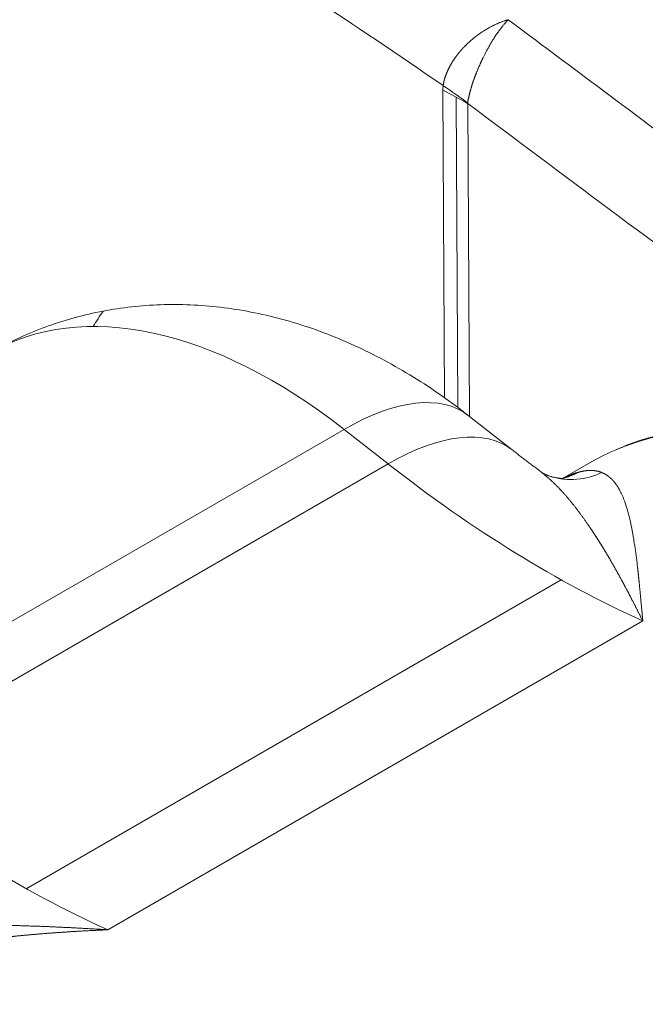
# Model space of a CAD drawing. Header units: millimetres. Extents: x -170 to 6906, y -2212 to 4257.
# Tile 73 of 256: x 2415.6 to 2422.58, y 1636.57 to 1647.55. Entities that reach past the tile are written whole.
import ezdxf

# ---------------------------------------------------------------- set-up
doc = ezdxf.new("R2010")
doc.units = ezdxf.units.MM
doc.layers.add('1轮廓实线层', color=7, linetype='Continuous', lineweight=18)

msp = doc.modelspace()

# ---------------------------------------------------------------- linework, layer by layer
at = {"layer": '1轮廓实线层', "color": 0}
for p, q in [((2420.34, 1643.329), (2420.321, 1646.762)), ((2420.467, 1646.685), (2420.486, 1643.225)), ((2420.599, 1646.612), (2420.619, 1643.124)), ((2421.093, 1642.752), (2420.604, 1643.136)), ((2419.219, 1642.98), (2413.253, 1639.536)), ((2419.709, 1642.596), (2419.219, 1642.98)), ((2413.742, 1639.152), (2419.709, 1642.596)), ((2421.944, 1642.6), (2421.654, 1642.433)), ((2415.674, 1637.858), (2421.641, 1641.303)), ((2422.55, 1640.845), (2416.584, 1637.4))]:
    msp.add_line(p, q, dxfattribs=at)
for centre, major_axis, ratio, start_param, end_param in [((2415.631, 1643.792), (6.957, -1.022), 0.651341, 0.875878, 0.929665), ((2415.627, 1643.741), (7.031, 0.039), 0.573587, 0.782171, 0.836654), ((2418.43, 1638.35), (3.164, -5.48), 0.57735, 2.178908, 3.141585), ((2420.419, 1639.498), (-3.164, 5.48), 0.57735, 0.268292, 0.319692), ((2418.868, 1640.922), (-1.736, -2.213), 0.46648, 3.141607, 4.001222), ((2426.093, 1635.415), (4.148, -7.185), 0.57735, 1.197062, 3.076814), ((2419.358, 1640.538), (-1.736, -2.213), 0.46648, 3.141885, 4.001222), ((2426.093, 1635.415), (4.148, -7.185), 0.57735, 3.076814, 3.141512), ((2421.462, 1652.886), (-7.031, 12.178), 0.57735, 2.178908, 2.46583), ((2426.175, 1635.463), (-4.148, 7.185), 0.57735, 0.010103, 0.012416), ((2421.763, 1643.263), (0.233, 0.811), 0.96868, 3.140113, 3.84526), ((2421.451, 1643.252), (-0.234, 0.811), 0.940636, 3.092753, 3.347387), ((2415.496, 1649.441), (7.031, -12.178), 0.57735, 5.320501, 5.607423)]:
    msp.add_ellipse(centre, major_axis=major_axis, ratio=ratio, start_param=start_param, end_param=end_param, dxfattribs=at)
for points, knots in [([(2407.19, 1660.617), (2409.059, 1659.095), (2411.856, 1656.864), (2415.599, 1653.953), (2418.416, 1651.795), (2420.773, 1650.012), (2422.666, 1648.592), (2424.091, 1647.528), (2425.52, 1646.466), (2426.715, 1645.58), (2427.674, 1644.871), (2428.275, 1644.427), (2428.757, 1644.072), (2429.119, 1643.805), (2429.421, 1643.583), (2429.633, 1643.427), (2429.753, 1643.339), (2429.816, 1643.292), (2429.844, 1643.272)], [0, 0, 0, 0, 0.25, 0.375, 0.5, 0.625, 0.6875, 0.75, 0.8125, 0.875, 0.90625, 0.9375, 0.953125, 0.96875, 0.984375, 0.992187, 0.996094, 1, 1, 1, 1]), ([(2429.446, 1643.042), (2428.972, 1643.391), (2428.499, 1643.74), (2427.788, 1644.264), (2427.551, 1644.439), (2427.077, 1644.789), (2426.841, 1644.964), (2426.13, 1645.489), (2425.657, 1645.84), (2424.71, 1646.543), (2424.236, 1646.895), (2422.816, 1647.953), (2421.87, 1648.66), (2420.451, 1649.727), (2419.978, 1650.084), (2419.033, 1650.799), (2418.56, 1651.157), (2417.616, 1651.876), (2417.144, 1652.237), (2416.2, 1652.96), (2415.728, 1653.323), (2414.785, 1654.051), (2414.313, 1654.416), (2413.37, 1655.149), (2412.899, 1655.517), (2411.957, 1656.254), (2411.486, 1656.625), (2410.545, 1657.368), (2410.074, 1657.742), (2409.135, 1658.492), (2408.666, 1658.868), (2407.963, 1659.436), (2407.729, 1659.626), (2407.377, 1659.911), (2407.26, 1660.006), (2407.026, 1660.196), (2406.909, 1660.292), (2406.791, 1660.387)], [0, 0, 0, 0, 0.0625, 0.0625, 0.09375, 0.09375, 0.125, 0.125, 0.1875, 0.1875, 0.25, 0.25, 0.375, 0.375, 0.4375, 0.4375, 0.5, 0.5, 0.5625, 0.5625, 0.625, 0.625, 0.6875, 0.6875, 0.75, 0.75, 0.8125, 0.8125, 0.875, 0.875, 0.9375, 0.9375, 0.96875, 0.96875, 0.984375, 0.984375, 1, 1, 1, 1]), ([(2420.325, 1646.813), (2419.819, 1647.159), (2418.833, 1647.823), (2417.428, 1648.738), (2416.094, 1649.574), (2414.828, 1650.337), (2413.628, 1651.028), (2412.492, 1651.651), (2411.417, 1652.21), (2410.401, 1652.707), (2409.761, 1653), (2409.411, 1653.154), (2409.368, 1653.173), (2409.324, 1653.192), (2409.318, 1653.195), (2409.318, 1653.195), (2409.318, 1653.195), (2409.318, 1653.195), (2409.317, 1653.195), (2409.317, 1653.195), (2409.317, 1653.195), (2409.316, 1653.196), (2409.313, 1653.197), (2409.306, 1653.2), (2409.281, 1653.211), (2409.223, 1653.236), (2409.029, 1653.32), (2408.575, 1653.511), (2408.173, 1653.67), (2407.388, 1653.968), (2406.396, 1654.307), (2405.507, 1654.543), (2404.875, 1654.684), (2404.671, 1654.725), (2404.373, 1654.779), (2404.263, 1654.797), (2404.149, 1654.815), (2404.13, 1654.818), (2404.123, 1654.819), (2404.122, 1654.819), (2404.122, 1654.819), (2404.121, 1654.819), (2404.121, 1654.819), (2404.121, 1654.819), (2404.121, 1654.819), (2404.121, 1654.819), (2404.118, 1654.819), (2404.111, 1654.821), (2404.067, 1654.827), (2403.953, 1654.844), (2403.845, 1654.858), (2403.488, 1654.901), (2403.214, 1654.923), (2402.688, 1654.944), (2402.435, 1654.943), (2401.952, 1654.919), (2401.721, 1654.896), (2401.281, 1654.831), (2401.071, 1654.788), (2400.771, 1654.71), (2400.674, 1654.682), (2400.485, 1654.622), (2400.392, 1654.59), (2400.291, 1654.551), (2400.277, 1654.545), (2400.263, 1654.54), (2400.259, 1654.538), (2400.258, 1654.538), (2400.257, 1654.537), (2400.257, 1654.537), (2400.257, 1654.537), (2400.255, 1654.536), (2400.247, 1654.533), (2400.215, 1654.521), (2400.137, 1654.488), (2400.066, 1654.457), (2399.928, 1654.392), (2399.839, 1654.347), (2399.582, 1654.203), (2399.424, 1654.096), (2399.204, 1653.921), (2399.134, 1653.86), (2399.032, 1653.765), (2398.999, 1653.732), (2398.934, 1653.666), (2398.902, 1653.632), (2398.808, 1653.529), (2398.689, 1653.385), (2398.583, 1653.231), (2398.433, 1652.991), (2398.347, 1652.82), (2398.241, 1652.546), (2398.21, 1652.452), (2398.179, 1652.343), (2398.176, 1652.33), (2398.172, 1652.316), (2398.171, 1652.314), (2398.171, 1652.314), (2398.171, 1652.314), (2398.171, 1652.314), (2398.171, 1652.314), (2398.171, 1652.314), (2398.171, 1652.313), (2398.171, 1652.313), (2398.17, 1652.31), (2398.169, 1652.305), (2398.164, 1652.286), (2398.153, 1652.241), (2398.117, 1652.088), (2398.092, 1651.942), (2398.061, 1651.673), (2398.053, 1651.52), (2398.054, 1651.36)], [0, 0, 0, 0, 0.050996, 0.101991, 0.152987, 0.203983, 0.254978, 0.305974, 0.35697, 0.407966, 0.458961, 0.458961, 0.465336, 0.466132, 0.466232, 0.466245, 0.466245, 0.466248, 0.466248, 0.466251, 0.466257, 0.466282, 0.466332, 0.466531, 0.466929, 0.468523, 0.47171, 0.484459, 0.509957, 0.509957, 0.560953, 0.611948, 0.611948, 0.637446, 0.637446, 0.650195, 0.651789, 0.652585, 0.652685, 0.652735, 0.652741, 0.652744, 0.652744, 0.652747, 0.652747, 0.65276, 0.652785, 0.652984, 0.653382, 0.65657, 0.662944, 0.662944, 0.688442, 0.688442, 0.71394, 0.71394, 0.739438, 0.739438, 0.764935, 0.764935, 0.777684, 0.777684, 0.790433, 0.790433, 0.792027, 0.792425, 0.792525, 0.792575, 0.7926, 0.7926, 0.792624, 0.792624, 0.792824, 0.79362, 0.796808, 0.803182, 0.803182, 0.815931, 0.815931, 0.841429, 0.841429, 0.854178, 0.854178, 0.860552, 0.860552, 0.866927, 0.866927, 0.879676, 0.892425, 0.892425, 0.917922, 0.917922, 0.930671, 0.930671, 0.932265, 0.932464, 0.932489, 0.932492, 0.932492, 0.932495, 0.932495, 0.932502, 0.932514, 0.932564, 0.932663, 0.933062, 0.933859, 0.937046, 0.94342, 0.968918, 0.968918, 1, 1, 1, 1]), ([(2426.513, 1646.632), (2426.352, 1646.752), (2426.051, 1646.975), (2425.635, 1647.285), (2425.288, 1647.543), (2425.005, 1647.754), (2424.762, 1647.934), (2424.536, 1648.103), (2424.172, 1648.375), (2423.668, 1648.752), (2423.058, 1649.209), (2422.482, 1649.641), (2421.958, 1650.035), (2421.549, 1650.343), (2421.232, 1650.582), (2420.971, 1650.78), (2420.647, 1651.025), (2420.26, 1651.318), (2419.809, 1651.659), (2419.488, 1651.904), (2419.317, 1652.034)], [0, 0, 0, 0, 0.067409, 0.125199, 0.17337, 0.21192, 0.243138, 0.274309, 0.305978, 0.395012, 0.484387, 0.560221, 0.634926, 0.703078, 0.730793, 0.767039, 0.812082, 0.865922, 0.92856, 1, 1, 1, 1]), ([(2420.324, 1646.813), (2420.325, 1646.814), (2420.325, 1646.816), (2420.325, 1646.82), (2420.326, 1646.824), (2420.327, 1646.827), (2420.327, 1646.831), (2420.328, 1646.835), (2420.329, 1646.838), (2420.329, 1646.842), (2420.33, 1646.846), (2420.331, 1646.85), (2420.332, 1646.854), (2420.332, 1646.857), (2420.333, 1646.861), (2420.334, 1646.865), (2420.335, 1646.869), (2420.336, 1646.873), (2420.337, 1646.877), (2420.338, 1646.881), (2420.339, 1646.885), (2420.341, 1646.889), (2420.342, 1646.893), (2420.343, 1646.897), (2420.344, 1646.901), (2420.345, 1646.905), (2420.347, 1646.909), (2420.348, 1646.913), (2420.349, 1646.917), (2420.351, 1646.921), (2420.352, 1646.925), (2420.354, 1646.929), (2420.355, 1646.933), (2420.357, 1646.938), (2420.358, 1646.942), (2420.36, 1646.946), (2420.362, 1646.95), (2420.363, 1646.954), (2420.365, 1646.958), (2420.367, 1646.963), (2420.369, 1646.967), (2420.371, 1646.971), (2420.373, 1646.975), (2420.374, 1646.98), (2420.376, 1646.984), (2420.378, 1646.988), (2420.38, 1646.993), (2420.383, 1646.997), (2420.385, 1647.001), (2420.387, 1647.005), (2420.389, 1647.01), (2420.391, 1647.014), (2420.393, 1647.019), (2420.396, 1647.023), (2420.398, 1647.027), (2420.4, 1647.032), (2420.403, 1647.036), (2420.405, 1647.04), (2420.408, 1647.045), (2420.41, 1647.049), (2420.413, 1647.054), (2420.415, 1647.058), (2420.418, 1647.062), (2420.421, 1647.067), (2420.423, 1647.071), (2420.426, 1647.076), (2420.429, 1647.08), (2420.432, 1647.084), (2420.434, 1647.089), (2420.437, 1647.093), (2420.44, 1647.098), (2420.443, 1647.102), (2420.446, 1647.107), (2420.449, 1647.111), (2420.452, 1647.115), (2420.455, 1647.12), (2420.458, 1647.124), (2420.462, 1647.129), (2420.465, 1647.133), (2420.468, 1647.137), (2420.471, 1647.142), (2420.474, 1647.146), (2420.478, 1647.151), (2420.481, 1647.155), (2420.485, 1647.159), (2420.488, 1647.164), (2420.491, 1647.168), (2420.495, 1647.173), (2420.498, 1647.177), (2420.502, 1647.181), (2420.506, 1647.186), (2420.509, 1647.19), (2420.513, 1647.194), (2420.516, 1647.199), (2420.52, 1647.203), (2420.524, 1647.207), (2420.528, 1647.211), (2420.531, 1647.216), (2420.535, 1647.22), (2420.539, 1647.224), (2420.543, 1647.228), (2420.547, 1647.233), (2420.551, 1647.237), (2420.555, 1647.241), (2420.559, 1647.245), (2420.563, 1647.249), (2420.567, 1647.254), (2420.571, 1647.258), (2420.585, 1647.271), (2420.61, 1647.295), (2420.649, 1647.33), (2420.695, 1647.366), (2420.746, 1647.403), (2420.79, 1647.431), (2420.823, 1647.451), (2420.844, 1647.463), (2420.864, 1647.474), (2420.885, 1647.484), (2420.905, 1647.494), (2420.923, 1647.502), (2420.937, 1647.508), (2420.948, 1647.513), (2420.96, 1647.518), (2420.974, 1647.523), (2420.988, 1647.528), (2421.003, 1647.534), (2421.016, 1647.538), (2421.026, 1647.541), (2421.032, 1647.543), (2421.036, 1647.544), (2421.038, 1647.545), (2421.04, 1647.545), (2421.042, 1647.546), (2421.043, 1647.546), (2421.045, 1647.547), (2421.046, 1647.547), (2421.047, 1647.547), (2421.048, 1647.548), (2421.048, 1647.548), (2421.048, 1647.548), (2421.049, 1647.548), (2421.049, 1647.548)], [0, 0, 0, 0, 0.004132, 0.008276, 0.012432, 0.0166, 0.02078, 0.024973, 0.029177, 0.033393, 0.037622, 0.041862, 0.046114, 0.050378, 0.054654, 0.058942, 0.063242, 0.067553, 0.071876, 0.076211, 0.080557, 0.084915, 0.089285, 0.093666, 0.098059, 0.102463, 0.106878, 0.111305, 0.115743, 0.120192, 0.124653, 0.129124, 0.133607, 0.1381, 0.142605, 0.14712, 0.151646, 0.156183, 0.16073, 0.165288, 0.169856, 0.174435, 0.179024, 0.183623, 0.188233, 0.192853, 0.197482, 0.202122, 0.206771, 0.21143, 0.216099, 0.220777, 0.225465, 0.230163, 0.234869, 0.239585, 0.244309, 0.249043, 0.253786, 0.258537, 0.263297, 0.268066, 0.272843, 0.277629, 0.282423, 0.287225, 0.292034, 0.296852, 0.301678, 0.306511, 0.311352, 0.316201, 0.321057, 0.32592, 0.33079, 0.335667, 0.340551, 0.345441, 0.350338, 0.355242, 0.360152, 0.365069, 0.369991, 0.374919, 0.379854, 0.384794, 0.389739, 0.39469, 0.399647, 0.404608, 0.409575, 0.414546, 0.419523, 0.424504, 0.429489, 0.434479, 0.439473, 0.444472, 0.449474, 0.45448, 0.45949, 0.464503, 0.46952, 0.47454, 0.479564, 0.48459, 0.489619, 0.494651, 0.499686, 0.539489, 0.584628, 0.634936, 0.690153, 0.74992, 0.771254, 0.792439, 0.813465, 0.834324, 0.855007, 0.875507, 0.886039, 0.897577, 0.910102, 0.923592, 0.938024, 0.953876, 0.969175, 0.976992, 0.984723, 0.98717, 0.989402, 0.991419, 0.993221, 0.99481, 0.996187, 0.997351, 0.998303, 0.999044, 0.999573, 0.999892, 1, 1, 1, 1]), ([(2421.049, 1647.548), (2421.048, 1647.547), (2421.047, 1647.546), (2421.044, 1647.543), (2421.041, 1647.539), (2421.037, 1647.535), (2421.032, 1647.53), (2421.027, 1647.524), (2421.021, 1647.517), (2421.014, 1647.51), (2421.007, 1647.501), (2420.999, 1647.491), (2420.99, 1647.48), (2420.98, 1647.468), (2420.97, 1647.455), (2420.959, 1647.44), (2420.946, 1647.423), (2420.934, 1647.405), (2420.92, 1647.386), (2420.906, 1647.366), (2420.894, 1647.346), (2420.882, 1647.327), (2420.87, 1647.309), (2420.859, 1647.29), (2420.848, 1647.272), (2420.838, 1647.254), (2420.828, 1647.236), (2420.818, 1647.219), (2420.809, 1647.202), (2420.8, 1647.185), (2420.792, 1647.169), (2420.784, 1647.153), (2420.776, 1647.138), (2420.77, 1647.125), (2420.764, 1647.114), (2420.76, 1647.104), (2420.755, 1647.094), (2420.751, 1647.085), (2420.746, 1647.075), (2420.742, 1647.066), (2420.737, 1647.056), (2420.733, 1647.046), (2420.729, 1647.037), (2420.724, 1647.027), (2420.72, 1647.018), (2420.716, 1647.008), (2420.712, 1646.998), (2420.708, 1646.989), (2420.704, 1646.979), (2420.7, 1646.97), (2420.696, 1646.96), (2420.692, 1646.951), (2420.689, 1646.941), (2420.685, 1646.932), (2420.681, 1646.922), (2420.678, 1646.913), (2420.674, 1646.904), (2420.671, 1646.895), (2420.668, 1646.885), (2420.664, 1646.876), (2420.661, 1646.867), (2420.658, 1646.858), (2420.655, 1646.849), (2420.652, 1646.84), (2420.649, 1646.831), (2420.646, 1646.822), (2420.643, 1646.813), (2420.641, 1646.804), (2420.638, 1646.796), (2420.636, 1646.787), (2420.633, 1646.779), (2420.631, 1646.77), (2420.628, 1646.762), (2420.626, 1646.753), (2420.624, 1646.745), (2420.622, 1646.737), (2420.62, 1646.729), (2420.618, 1646.721), (2420.616, 1646.713), (2420.614, 1646.705), (2420.612, 1646.698), (2420.61, 1646.69), (2420.609, 1646.682), (2420.607, 1646.675), (2420.605, 1646.668), (2420.604, 1646.66), (2420.603, 1646.653), (2420.601, 1646.646), (2420.6, 1646.639), (2420.599, 1646.632), (2420.598, 1646.625), (2420.597, 1646.621), (2420.596, 1646.619)], [0, 0, 0, 0, 0.003684, 0.008483, 0.014409, 0.021471, 0.029685, 0.039066, 0.049632, 0.061402, 0.074398, 0.088641, 0.104157, 0.120967, 0.139098, 0.158575, 0.17942, 0.201656, 0.225305, 0.250385, 0.271656, 0.292464, 0.312792, 0.33262, 0.351934, 0.370718, 0.388958, 0.406644, 0.423764, 0.44031, 0.456272, 0.471645, 0.486423, 0.500602, 0.509763, 0.51892, 0.528071, 0.537215, 0.546352, 0.555481, 0.564601, 0.573711, 0.58281, 0.591897, 0.600972, 0.610034, 0.619082, 0.628115, 0.637132, 0.646133, 0.655116, 0.664081, 0.673027, 0.681953, 0.690859, 0.699743, 0.708606, 0.717445, 0.726261, 0.735053, 0.74382, 0.752561, 0.761275, 0.769963, 0.778623, 0.787254, 0.795857, 0.80443, 0.812972, 0.821484, 0.829965, 0.838414, 0.84683, 0.855213, 0.863563, 0.871879, 0.880161, 0.888408, 0.896619, 0.904795, 0.912935, 0.921038, 0.929105, 0.937134, 0.945126, 0.95308, 0.960997, 0.968875, 0.976714, 0.984515, 0.992277, 1, 1, 1, 1]), ([(2421.049, 1647.548), (2421.377, 1647.303), (2421.705, 1647.058), (2423.345, 1645.835), (2424.657, 1644.861), (2426.676, 1643.37), (2427.383, 1642.85), (2428.089, 1642.33)], [0, 0, 0, 0, 0.139842, 0.139842, 0.699215, 0.699215, 1, 1, 1, 1]), ([(2420.596, 1646.619), (2420.596, 1646.618), (2420.596, 1646.618), (2420.597, 1646.617), (2420.597, 1646.617), (2420.597, 1646.615), (2420.598, 1646.614), (2420.599, 1646.613), (2420.599, 1646.612), (2420.599, 1646.612)], [0, 0, 0, 0, 0.164672, 0.164672, 0.374282, 0.374282, 0.762692, 0.762692, 1, 1, 1, 1]), ([(2420.604, 1643.136), (2420.545, 1643.181), (2420.385, 1643.303), (2420.115, 1643.49), (2419.792, 1643.686), (2419.46, 1643.86), (2419.123, 1644.01), (2418.782, 1644.136), (2418.439, 1644.235), (2418.097, 1644.308), (2417.757, 1644.354), (2417.421, 1644.375), (2417.091, 1644.37), (2416.768, 1644.341), (2416.452, 1644.287), (2416.145, 1644.21), (2415.849, 1644.111), (2415.564, 1643.989), (2415.37, 1643.894), (2415.274, 1643.834), (2415.265, 1643.829)], [0, 0, 0, 0, 0.03779, 0.102789, 0.168085, 0.233196, 0.297812, 0.361634, 0.424422, 0.48603, 0.546407, 0.605576, 0.663615, 0.72063, 0.776738, 0.832063, 0.886725, 0.94084, 0.994525, 1, 1, 1, 1]), ([(2425.28, 1642.663), (2425.257, 1642.672), (2425.13, 1642.724), (2424.899, 1642.8), (2424.588, 1642.887), (2424.282, 1642.952), (2423.98, 1642.994), (2423.685, 1643.015), (2423.396, 1643.014), (2423.115, 1642.99), (2422.843, 1642.945), (2422.581, 1642.878), (2422.38, 1642.811), (2422.271, 1642.761), (2422.241, 1642.747)], [0, 0, 0, 0, 0.020649, 0.116278, 0.211821, 0.307224, 0.402423, 0.497346, 0.591926, 0.686104, 0.779843, 0.873139, 0.966026, 1, 1, 1, 1]), ([(2421.835, 1642.503), (2421.837, 1642.503), (2421.839, 1642.504), (2421.843, 1642.505), (2421.847, 1642.506), (2421.851, 1642.507), (2421.855, 1642.508), (2421.859, 1642.509), (2421.863, 1642.51), (2421.867, 1642.51), (2421.871, 1642.511), (2421.875, 1642.512), (2421.879, 1642.513), (2421.882, 1642.514), (2421.886, 1642.514), (2421.89, 1642.515), (2421.894, 1642.516), (2421.898, 1642.516), (2421.901, 1642.517), (2421.905, 1642.517), (2421.909, 1642.518), (2421.913, 1642.518), (2421.916, 1642.519), (2421.92, 1642.519), (2421.924, 1642.52), (2421.927, 1642.52), (2421.931, 1642.52), (2421.934, 1642.521), (2421.938, 1642.521), (2421.942, 1642.521), (2421.945, 1642.521), (2421.949, 1642.522), (2421.952, 1642.522), (2421.956, 1642.522), (2421.959, 1642.522), (2421.963, 1642.522), (2421.966, 1642.522), (2421.97, 1642.522), (2421.973, 1642.522), (2421.977, 1642.522), (2421.98, 1642.522), (2421.984, 1642.522), (2421.987, 1642.522), (2421.99, 1642.522), (2421.994, 1642.521), (2421.997, 1642.521), (2422, 1642.521), (2422.004, 1642.521), (2422.007, 1642.52), (2422.01, 1642.52), (2422.014, 1642.519), (2422.017, 1642.519), (2422.02, 1642.519), (2422.023, 1642.518), (2422.027, 1642.518), (2422.03, 1642.517), (2422.033, 1642.517), (2422.036, 1642.516), (2422.039, 1642.515), (2422.042, 1642.515), (2422.046, 1642.514), (2422.049, 1642.513), (2422.052, 1642.513), (2422.055, 1642.512), (2422.058, 1642.511), (2422.061, 1642.51), (2422.064, 1642.509), (2422.067, 1642.508), (2422.07, 1642.507), (2422.073, 1642.507), (2422.076, 1642.506), (2422.079, 1642.505), (2422.082, 1642.503), (2422.085, 1642.502), (2422.088, 1642.501), (2422.09, 1642.5), (2422.092, 1642.499), (2422.093, 1642.499)], [0, 0, 0, 0, 0.012967, 0.025943, 0.038927, 0.051919, 0.06492, 0.077929, 0.090947, 0.103973, 0.117008, 0.130052, 0.143105, 0.156167, 0.169238, 0.182318, 0.195407, 0.208505, 0.221613, 0.23473, 0.247856, 0.260992, 0.274137, 0.287292, 0.300457, 0.313632, 0.326816, 0.34001, 0.353214, 0.366429, 0.379653, 0.392887, 0.406132, 0.419387, 0.432652, 0.445928, 0.459214, 0.472511, 0.485818, 0.499136, 0.512465, 0.525805, 0.539156, 0.552517, 0.56589, 0.579273, 0.592668, 0.606074, 0.619491, 0.632919, 0.646359, 0.659811, 0.673274, 0.686748, 0.700234, 0.713732, 0.727242, 0.740763, 0.754296, 0.767842, 0.781399, 0.794968, 0.80855, 0.822144, 0.83575, 0.849368, 0.862999, 0.876642, 0.890297, 0.903966, 0.917646, 0.93134, 0.945046, 0.958765, 0.972497, 0.986242, 1, 1, 1, 1]), ([(2422.55, 1640.845), (2422.548, 1640.849), (2422.543, 1640.858), (2422.537, 1640.872), (2422.53, 1640.885), (2422.523, 1640.898), (2422.516, 1640.911), (2422.51, 1640.924), (2422.503, 1640.937), (2422.497, 1640.95), (2422.49, 1640.963), (2422.484, 1640.976), (2422.477, 1640.989), (2422.471, 1641.001), (2422.464, 1641.014), (2422.458, 1641.026), (2422.452, 1641.039), (2422.445, 1641.051), (2422.439, 1641.063), (2422.433, 1641.075), (2422.426, 1641.087), (2422.42, 1641.099), (2422.414, 1641.111), (2422.408, 1641.123), (2422.402, 1641.134), (2422.396, 1641.146), (2422.39, 1641.158), (2422.384, 1641.169), (2422.378, 1641.18), (2422.372, 1641.192), (2422.366, 1641.203), (2422.36, 1641.214), (2422.354, 1641.225), (2422.348, 1641.236), (2422.342, 1641.247), (2422.336, 1641.258), (2422.331, 1641.269), (2422.325, 1641.279), (2422.319, 1641.29), (2422.313, 1641.3), (2422.308, 1641.311), (2422.302, 1641.321), (2422.296, 1641.332), (2422.291, 1641.342), (2422.285, 1641.352), (2422.28, 1641.362), (2422.274, 1641.372), (2422.269, 1641.382), (2422.263, 1641.392), (2422.258, 1641.402), (2422.252, 1641.411), (2422.247, 1641.421), (2422.241, 1641.43), (2422.236, 1641.44), (2422.231, 1641.449), (2422.225, 1641.459), (2422.22, 1641.468), (2422.215, 1641.477), (2422.21, 1641.486), (2422.204, 1641.495), (2422.199, 1641.504), (2422.194, 1641.513), (2422.189, 1641.522), (2422.184, 1641.531), (2422.179, 1641.54), (2422.174, 1641.548), (2422.169, 1641.557), (2422.164, 1641.565), (2422.159, 1641.574), (2422.154, 1641.582), (2422.149, 1641.59), (2422.144, 1641.599), (2422.139, 1641.607), (2422.134, 1641.615), (2422.129, 1641.623), (2422.124, 1641.631), (2422.119, 1641.639), (2422.115, 1641.647), (2422.11, 1641.654), (2422.105, 1641.662), (2422.101, 1641.67), (2422.096, 1641.677), (2422.091, 1641.685), (2422.087, 1641.692), (2422.082, 1641.7), (2422.077, 1641.707), (2422.073, 1641.714), (2422.068, 1641.721), (2422.064, 1641.729), (2422.059, 1641.736), (2422.055, 1641.743), (2422.051, 1641.75), (2422.046, 1641.756), (2422.042, 1641.763), (2422.037, 1641.77), (2422.033, 1641.777), (2422.029, 1641.783), (2422.025, 1641.79), (2422.02, 1641.796), (2422.016, 1641.803), (2422.012, 1641.809), (2422.008, 1641.816), (2422.004, 1641.822), (2422, 1641.828), (2421.996, 1641.834), (2421.992, 1641.84), (2421.988, 1641.846), (2421.984, 1641.852), (2421.98, 1641.858), (2421.976, 1641.864), (2421.972, 1641.87), (2421.968, 1641.875), (2421.964, 1641.881), (2421.961, 1641.887), (2421.957, 1641.892), (2421.953, 1641.898), (2421.949, 1641.903), (2421.946, 1641.908), (2421.942, 1641.914), (2421.939, 1641.919), (2421.933, 1641.927), (2421.925, 1641.939), (2421.915, 1641.953), (2421.905, 1641.967), (2421.895, 1641.981), (2421.885, 1641.995), (2421.876, 1642.008), (2421.866, 1642.022), (2421.856, 1642.035), (2421.846, 1642.049), (2421.836, 1642.062), (2421.827, 1642.075), (2421.817, 1642.088), (2421.807, 1642.1), (2421.797, 1642.113), (2421.787, 1642.126), (2421.778, 1642.138), (2421.768, 1642.15), (2421.758, 1642.162), (2421.748, 1642.174), (2421.739, 1642.186), (2421.729, 1642.198), (2421.719, 1642.209), (2421.71, 1642.221), (2421.7, 1642.232), (2421.69, 1642.243), (2421.68, 1642.254), (2421.671, 1642.265), (2421.661, 1642.276), (2421.651, 1642.286), (2421.642, 1642.297), (2421.632, 1642.307), (2421.622, 1642.318), (2421.613, 1642.328), (2421.603, 1642.338), (2421.593, 1642.347), (2421.583, 1642.357), (2421.574, 1642.367), (2421.564, 1642.376), (2421.554, 1642.385), (2421.545, 1642.395), (2421.535, 1642.404), (2421.525, 1642.413), (2421.516, 1642.421), (2421.506, 1642.43), (2421.496, 1642.439), (2421.487, 1642.447), (2421.477, 1642.455), (2421.467, 1642.463), (2421.458, 1642.471), (2421.448, 1642.479), (2421.438, 1642.487), (2421.429, 1642.495), (2421.419, 1642.502), (2421.411, 1642.508), (2421.406, 1642.512), (2421.405, 1642.513)], [0, 0, 0, 0, 0.006422, 0.012816, 0.019181, 0.025519, 0.031828, 0.03811, 0.044363, 0.050589, 0.056786, 0.062956, 0.069097, 0.075211, 0.081297, 0.087355, 0.093385, 0.099387, 0.105361, 0.111308, 0.117227, 0.123118, 0.128981, 0.134816, 0.140624, 0.146404, 0.152156, 0.15788, 0.163577, 0.169246, 0.174888, 0.180501, 0.186087, 0.191646, 0.197177, 0.20268, 0.208155, 0.213603, 0.219023, 0.224416, 0.229781, 0.235118, 0.240428, 0.24571, 0.250965, 0.256192, 0.261392, 0.266563, 0.271708, 0.276825, 0.281914, 0.286975, 0.292009, 0.297016, 0.301995, 0.306946, 0.311869, 0.316766, 0.321634, 0.326475, 0.331289, 0.336074, 0.340833, 0.345563, 0.350266, 0.354942, 0.35959, 0.36421, 0.368803, 0.373368, 0.377905, 0.382415, 0.386897, 0.391352, 0.395779, 0.400178, 0.40455, 0.408894, 0.41321, 0.417499, 0.42176, 0.425994, 0.4302, 0.434378, 0.438528, 0.442651, 0.446746, 0.450813, 0.454852, 0.458864, 0.462848, 0.466805, 0.470733, 0.474634, 0.478507, 0.482352, 0.48617, 0.489959, 0.493721, 0.497455, 0.501161, 0.50484, 0.50849, 0.512113, 0.515708, 0.519275, 0.522814, 0.526325, 0.529809, 0.533264, 0.536691, 0.540091, 0.543463, 0.546806, 0.550122, 0.55341, 0.55667, 0.559901, 0.563105, 0.566281, 0.569429, 0.578172, 0.586884, 0.595564, 0.604213, 0.61283, 0.621415, 0.629969, 0.638491, 0.646982, 0.655441, 0.663868, 0.672264, 0.680629, 0.688962, 0.697264, 0.705534, 0.713773, 0.72198, 0.730156, 0.738301, 0.746414, 0.754496, 0.762546, 0.770565, 0.778553, 0.786509, 0.794434, 0.802328, 0.81019, 0.81802, 0.82582, 0.833588, 0.841324, 0.84903, 0.856704, 0.864346, 0.871957, 0.879537, 0.887085, 0.894602, 0.902087, 0.909541, 0.916964, 0.924355, 0.931715, 0.939043, 0.94634, 0.953605, 0.960839, 0.968041, 0.975212, 0.982352, 0.989459, 0.996536, 1, 1, 1, 1]), ([(2421.647, 1642.431), (2421.646, 1642.432), (2421.635, 1642.435), (2421.591, 1642.438), (2421.551, 1642.447), (2421.529, 1642.453)], [0, 0, 0, 0, 0.361576, 0.695437, 1, 1, 1, 1]), ([(2421.665, 1642.436), (2421.667, 1642.437), (2421.672, 1642.439), (2421.68, 1642.443), (2421.688, 1642.447), (2421.696, 1642.451), (2421.704, 1642.454), (2421.711, 1642.458), (2421.719, 1642.461), (2421.727, 1642.465), (2421.735, 1642.468), (2421.742, 1642.471), (2421.75, 1642.474), (2421.757, 1642.477), (2421.765, 1642.48), (2421.772, 1642.482), (2421.779, 1642.485), (2421.787, 1642.488), (2421.794, 1642.49), (2421.801, 1642.492), (2421.808, 1642.495), (2421.815, 1642.497), (2421.822, 1642.499), (2421.829, 1642.501), (2421.833, 1642.502), (2421.835, 1642.503)], [0, 0, 0, 0, 0.038171, 0.082115, 0.126031, 0.16992, 0.213784, 0.257623, 0.301438, 0.345231, 0.389001, 0.43275, 0.476479, 0.520189, 0.56388, 0.607555, 0.651213, 0.694855, 0.738483, 0.782098, 0.825699, 0.86929, 0.912869, 0.956439, 1, 1, 1, 1]), ([(2422.093, 1642.499), (2422.094, 1642.499), (2422.097, 1642.498), (2422.1, 1642.496), (2422.103, 1642.495), (2422.106, 1642.493), (2422.109, 1642.492), (2422.112, 1642.49), (2422.116, 1642.489), (2422.119, 1642.487), (2422.122, 1642.486), (2422.125, 1642.484), (2422.128, 1642.482), (2422.131, 1642.48), (2422.134, 1642.479), (2422.137, 1642.477), (2422.14, 1642.475), (2422.143, 1642.473), (2422.146, 1642.471), (2422.149, 1642.469), (2422.152, 1642.467), (2422.155, 1642.465), (2422.158, 1642.463), (2422.161, 1642.461), (2422.164, 1642.459), (2422.167, 1642.457), (2422.17, 1642.454), (2422.172, 1642.452), (2422.175, 1642.45), (2422.178, 1642.447), (2422.181, 1642.445), (2422.184, 1642.443), (2422.187, 1642.44), (2422.189, 1642.438), (2422.192, 1642.435), (2422.195, 1642.433), (2422.198, 1642.43), (2422.2, 1642.427), (2422.203, 1642.425), (2422.206, 1642.422), (2422.209, 1642.419), (2422.211, 1642.416), (2422.214, 1642.414), (2422.217, 1642.411), (2422.219, 1642.408), (2422.222, 1642.405), (2422.225, 1642.402), (2422.227, 1642.399), (2422.23, 1642.396), (2422.232, 1642.393), (2422.235, 1642.39), (2422.237, 1642.386), (2422.24, 1642.383), (2422.242, 1642.38), (2422.245, 1642.377), (2422.247, 1642.373), (2422.25, 1642.37), (2422.252, 1642.367), (2422.255, 1642.363), (2422.257, 1642.36), (2422.26, 1642.356), (2422.262, 1642.353), (2422.265, 1642.349), (2422.267, 1642.345), (2422.269, 1642.342), (2422.272, 1642.338), (2422.274, 1642.334), (2422.276, 1642.33), (2422.279, 1642.327), (2422.281, 1642.323), (2422.283, 1642.319), (2422.285, 1642.315), (2422.288, 1642.311), (2422.29, 1642.307), (2422.292, 1642.303), (2422.294, 1642.299), (2422.305, 1642.278), (2422.324, 1642.238), (2422.35, 1642.174), (2422.373, 1642.101), (2422.396, 1642.019), (2422.413, 1641.947), (2422.425, 1641.888), (2422.433, 1641.847), (2422.441, 1641.803), (2422.449, 1641.758), (2422.456, 1641.71), (2422.464, 1641.66), (2422.471, 1641.607), (2422.479, 1641.553), (2422.486, 1641.495), (2422.491, 1641.453), (2422.494, 1641.427), (2422.495, 1641.418), (2422.496, 1641.408), (2422.497, 1641.399), (2422.498, 1641.389), (2422.499, 1641.378), (2422.5, 1641.368), (2422.501, 1641.357), (2422.502, 1641.346), (2422.504, 1641.334), (2422.505, 1641.323), (2422.506, 1641.311), (2422.507, 1641.298), (2422.509, 1641.286), (2422.51, 1641.273), (2422.511, 1641.26), (2422.513, 1641.246), (2422.514, 1641.232), (2422.515, 1641.218), (2422.517, 1641.204), (2422.518, 1641.189), (2422.52, 1641.174), (2422.521, 1641.159), (2422.523, 1641.143), (2422.524, 1641.127), (2422.526, 1641.111), (2422.527, 1641.094), (2422.529, 1641.077), (2422.53, 1641.059), (2422.532, 1641.042), (2422.534, 1641.024), (2422.536, 1641.005), (2422.537, 1640.986), (2422.539, 1640.967), (2422.541, 1640.948), (2422.543, 1640.928), (2422.545, 1640.908), (2422.546, 1640.887), (2422.548, 1640.866), (2422.55, 1640.852), (2422.55, 1640.845)], [0, 0, 0, 0, 0.003138, 0.006281, 0.009429, 0.012581, 0.015739, 0.018902, 0.02207, 0.025243, 0.02842, 0.031603, 0.034791, 0.037984, 0.041182, 0.044386, 0.047594, 0.050807, 0.054026, 0.05725, 0.060478, 0.063712, 0.066951, 0.070196, 0.073445, 0.0767, 0.07996, 0.083225, 0.086495, 0.089771, 0.093052, 0.096338, 0.099629, 0.102926, 0.106228, 0.109535, 0.112848, 0.116166, 0.119489, 0.122818, 0.126152, 0.129491, 0.132836, 0.136186, 0.139541, 0.142902, 0.146268, 0.14964, 0.153017, 0.1564, 0.159788, 0.163181, 0.16658, 0.169985, 0.173395, 0.17681, 0.180231, 0.183658, 0.18709, 0.190528, 0.193971, 0.197419, 0.200874, 0.204333, 0.207799, 0.21127, 0.214747, 0.218229, 0.221717, 0.22521, 0.228709, 0.232214, 0.235724, 0.23924, 0.242762, 0.246289, 0.249823, 0.295259, 0.342903, 0.392769, 0.444868, 0.499213, 0.521641, 0.544658, 0.568265, 0.592461, 0.617248, 0.642626, 0.668595, 0.695156, 0.722309, 0.750055, 0.754145, 0.758346, 0.762658, 0.76708, 0.771613, 0.776257, 0.781011, 0.785876, 0.790852, 0.795938, 0.801135, 0.806443, 0.811862, 0.817391, 0.823031, 0.828781, 0.834642, 0.840614, 0.846697, 0.85289, 0.859194, 0.865608, 0.872134, 0.87877, 0.885516, 0.892374, 0.899342, 0.906421, 0.91361, 0.92091, 0.928321, 0.935843, 0.943475, 0.951218, 0.959071, 0.967036, 0.975111, 0.983296, 0.991593, 1, 1, 1, 1]), ([(2416.584, 1637.4), (2416.577, 1637.4), (2416.562, 1637.399), (2416.539, 1637.398), (2416.517, 1637.397), (2416.495, 1637.396), (2416.474, 1637.395), (2416.452, 1637.394), (2416.43, 1637.393), (2416.409, 1637.392), (2416.388, 1637.391), (2416.367, 1637.39), (2416.346, 1637.389), (2416.325, 1637.388), (2416.305, 1637.387), (2416.285, 1637.386), (2416.264, 1637.384), (2416.244, 1637.383), (2416.224, 1637.382), (2416.205, 1637.381), (2416.185, 1637.38), (2416.166, 1637.379), (2416.146, 1637.377), (2416.127, 1637.376), (2416.108, 1637.375), (2416.09, 1637.374), (2416.071, 1637.372), (2416.053, 1637.371), (2416.034, 1637.37), (2416.016, 1637.368), (2415.998, 1637.367), (2415.98, 1637.366), (2415.963, 1637.365), (2415.945, 1637.363), (2415.928, 1637.362), (2415.911, 1637.361), (2415.894, 1637.359), (2415.877, 1637.358), (2415.86, 1637.357), (2415.844, 1637.355), (2415.827, 1637.354), (2415.811, 1637.353), (2415.795, 1637.351), (2415.779, 1637.35), (2415.763, 1637.349), (2415.748, 1637.347), (2415.732, 1637.346), (2415.717, 1637.345), (2415.702, 1637.343), (2415.687, 1637.342), (2415.672, 1637.341), (2415.657, 1637.339), (2415.643, 1637.338), (2415.629, 1637.337), (2415.614, 1637.335), (2415.6, 1637.334), (2415.587, 1637.333), (2415.573, 1637.331), (2415.559, 1637.33), (2415.546, 1637.329), (2415.533, 1637.327), (2415.52, 1637.326), (2415.507, 1637.325), (2415.494, 1637.324), (2415.481, 1637.322), (2415.469, 1637.321), (2415.457, 1637.32), (2415.445, 1637.319), (2415.433, 1637.317), (2415.421, 1637.316), (2415.409, 1637.315), (2415.398, 1637.314), (2415.386, 1637.312), (2415.375, 1637.311), (2415.364, 1637.31), (2415.353, 1637.309), (2415.311, 1637.304), (2415.237, 1637.296), (2415.134, 1637.284), (2415.032, 1637.272), (2414.932, 1637.259), (2414.834, 1637.246), (2414.738, 1637.233), (2414.644, 1637.22), (2414.551, 1637.206), (2414.461, 1637.192), (2414.372, 1637.178), (2414.285, 1637.164), (2414.2, 1637.15), (2414.095, 1637.132), (2413.97, 1637.11), (2413.827, 1637.083), (2413.688, 1637.056), (2413.553, 1637.029), (2413.422, 1637.001), (2413.295, 1636.974), (2413.171, 1636.946), (2413.051, 1636.918), (2412.963, 1636.896), (2412.904, 1636.882), (2412.873, 1636.874), (2412.843, 1636.867), (2412.813, 1636.859), (2412.783, 1636.851), (2412.753, 1636.844), (2412.723, 1636.836), (2412.694, 1636.828), (2412.664, 1636.82), (2412.635, 1636.813), (2412.606, 1636.805), (2412.577, 1636.797), (2412.548, 1636.789), (2412.519, 1636.781), (2412.491, 1636.774), (2412.462, 1636.766), (2412.434, 1636.758), (2412.406, 1636.75), (2412.378, 1636.742), (2412.35, 1636.734), (2412.322, 1636.726), (2412.294, 1636.718), (2412.267, 1636.71), (2412.24, 1636.701), (2412.213, 1636.693), (2412.186, 1636.685), (2412.159, 1636.677), (2412.132, 1636.669), (2412.105, 1636.661), (2412.079, 1636.652), (2412.053, 1636.644), (2412.027, 1636.636), (2412.001, 1636.628), (2411.975, 1636.619), (2411.949, 1636.611), (2411.924, 1636.603), (2411.898, 1636.594), (2411.873, 1636.586), (2411.848, 1636.578), (2411.831, 1636.572), (2411.823, 1636.569)], [0, 0, 0, 0, 0.004497, 0.008962, 0.013395, 0.017797, 0.022168, 0.026507, 0.030815, 0.035091, 0.039336, 0.043549, 0.047731, 0.051882, 0.056001, 0.060088, 0.064144, 0.068169, 0.072162, 0.076124, 0.080054, 0.083953, 0.08782, 0.091656, 0.095461, 0.099234, 0.102975, 0.106685, 0.110364, 0.114011, 0.117627, 0.121211, 0.124763, 0.128285, 0.131775, 0.135233, 0.13866, 0.142055, 0.145419, 0.148752, 0.152053, 0.155323, 0.158561, 0.161768, 0.164943, 0.168087, 0.171199, 0.17428, 0.17733, 0.180348, 0.183334, 0.186289, 0.189213, 0.192105, 0.194966, 0.197795, 0.200593, 0.203359, 0.206094, 0.208797, 0.211469, 0.21411, 0.216719, 0.219297, 0.221843, 0.224358, 0.226841, 0.229293, 0.231713, 0.234102, 0.236459, 0.238785, 0.24108, 0.243343, 0.245575, 0.247775, 0.249944, 0.271331, 0.292369, 0.313058, 0.333398, 0.35339, 0.373032, 0.392326, 0.411272, 0.42987, 0.44812, 0.466022, 0.483577, 0.500785, 0.531243, 0.56101, 0.590087, 0.618476, 0.646179, 0.673199, 0.699537, 0.725196, 0.750179, 0.756797, 0.763396, 0.769975, 0.776534, 0.783073, 0.789593, 0.796093, 0.802574, 0.809034, 0.815476, 0.821898, 0.828301, 0.834685, 0.841049, 0.847394, 0.85372, 0.860027, 0.866316, 0.872585, 0.878835, 0.885067, 0.89128, 0.897475, 0.90365, 0.909808, 0.915947, 0.922068, 0.92817, 0.934254, 0.94032, 0.946368, 0.952398, 0.95841, 0.964405, 0.970381, 0.97634, 0.982281, 0.988205, 0.994111, 1, 1, 1, 1]), ([(2411.93, 1637.278), (2411.935, 1637.279), (2411.944, 1637.28), (2411.958, 1637.282), (2411.971, 1637.284), (2411.985, 1637.287), (2411.999, 1637.289), (2412.013, 1637.291), (2412.027, 1637.293), (2412.041, 1637.295), (2412.055, 1637.297), (2412.069, 1637.299), (2412.083, 1637.301), (2412.097, 1637.303), (2412.111, 1637.304), (2412.126, 1637.306), (2412.14, 1637.308), (2412.155, 1637.31), (2412.169, 1637.312), (2412.184, 1637.314), (2412.198, 1637.316), (2412.213, 1637.318), (2412.228, 1637.32), (2412.242, 1637.322), (2412.257, 1637.323), (2412.272, 1637.325), (2412.287, 1637.327), (2412.302, 1637.329), (2412.317, 1637.331), (2412.332, 1637.333), (2412.347, 1637.334), (2412.362, 1637.336), (2412.378, 1637.338), (2412.393, 1637.34), (2412.408, 1637.341), (2412.424, 1637.343), (2412.439, 1637.345), (2412.455, 1637.347), (2412.47, 1637.348), (2412.486, 1637.35), (2412.502, 1637.352), (2412.517, 1637.353), (2412.533, 1637.355), (2412.549, 1637.357), (2412.565, 1637.358), (2412.581, 1637.36), (2412.597, 1637.362), (2412.613, 1637.363), (2412.629, 1637.365), (2412.645, 1637.366), (2412.662, 1637.368), (2412.678, 1637.37), (2412.694, 1637.371), (2412.711, 1637.373), (2412.727, 1637.374), (2412.744, 1637.376), (2412.76, 1637.377), (2412.777, 1637.379), (2412.794, 1637.38), (2412.81, 1637.382), (2412.827, 1637.383), (2412.844, 1637.385), (2412.861, 1637.386), (2412.878, 1637.387), (2412.895, 1637.389), (2412.912, 1637.39), (2412.929, 1637.392), (2412.946, 1637.393), (2412.963, 1637.394), (2412.981, 1637.396), (2412.998, 1637.397), (2413.015, 1637.398), (2413.033, 1637.4), (2413.05, 1637.401), (2413.068, 1637.402), (2413.085, 1637.404), (2413.103, 1637.405), (2413.121, 1637.406), (2413.138, 1637.407), (2413.156, 1637.409), (2413.174, 1637.41), (2413.192, 1637.411), (2413.21, 1637.412), (2413.228, 1637.414), (2413.246, 1637.415), (2413.264, 1637.416), (2413.282, 1637.417), (2413.3, 1637.418), (2413.319, 1637.419), (2413.337, 1637.42), (2413.355, 1637.421), (2413.374, 1637.423), (2413.392, 1637.424), (2413.411, 1637.425), (2413.429, 1637.426), (2413.448, 1637.427), (2413.467, 1637.428), (2413.485, 1637.429), (2413.504, 1637.43), (2413.523, 1637.431), (2413.542, 1637.432), (2413.561, 1637.433), (2413.58, 1637.434), (2413.599, 1637.435), (2413.618, 1637.435), (2413.637, 1637.436), (2413.656, 1637.437), (2413.675, 1637.438), (2413.695, 1637.439), (2413.714, 1637.44), (2413.734, 1637.441), (2413.753, 1637.441), (2413.772, 1637.442), (2413.792, 1637.443), (2413.812, 1637.444), (2413.831, 1637.444), (2413.851, 1637.445), (2413.871, 1637.446), (2413.891, 1637.446), (2413.91, 1637.447), (2413.93, 1637.448), (2413.95, 1637.448), (2413.97, 1637.449), (2413.99, 1637.45), (2414.011, 1637.45), (2414.031, 1637.451), (2414.051, 1637.451), (2414.071, 1637.452), (2414.092, 1637.452), (2414.112, 1637.453), (2414.132, 1637.453), (2414.153, 1637.454), (2414.173, 1637.454), (2414.196, 1637.455), (2414.221, 1637.455), (2414.248, 1637.456), (2414.276, 1637.456), (2414.304, 1637.457), (2414.333, 1637.457), (2414.363, 1637.458), (2414.392, 1637.458), (2414.423, 1637.458), (2414.454, 1637.459), (2414.485, 1637.459), (2414.517, 1637.459), (2414.549, 1637.459), (2414.582, 1637.459), (2414.615, 1637.459), (2414.649, 1637.46), (2414.684, 1637.46), (2414.718, 1637.46), (2414.754, 1637.459), (2414.79, 1637.459), (2414.826, 1637.459), (2414.863, 1637.459), (2414.9, 1637.459), (2414.938, 1637.459), (2414.977, 1637.458), (2415.016, 1637.458), (2415.055, 1637.457), (2415.095, 1637.457), (2415.135, 1637.456), (2415.176, 1637.456), (2415.218, 1637.455), (2415.26, 1637.454), (2415.302, 1637.453), (2415.345, 1637.453), (2415.389, 1637.452), (2415.433, 1637.451), (2415.477, 1637.45), (2415.522, 1637.448), (2415.567, 1637.447), (2415.613, 1637.446), (2415.66, 1637.444), (2415.707, 1637.443), (2415.755, 1637.441), (2415.803, 1637.44), (2415.851, 1637.438), (2415.9, 1637.436), (2415.95, 1637.434), (2416, 1637.432), (2416.05, 1637.429), (2416.102, 1637.427), (2416.153, 1637.425), (2416.205, 1637.422), (2416.258, 1637.419), (2416.311, 1637.416), (2416.365, 1637.413), (2416.419, 1637.41), (2416.473, 1637.407), (2416.529, 1637.404), (2416.565, 1637.401), (2416.584, 1637.4)], [0, 0, 0, 0, 0.003198, 0.006405, 0.009621, 0.012846, 0.01608, 0.019323, 0.022575, 0.025836, 0.029106, 0.032385, 0.035673, 0.03897, 0.042276, 0.045591, 0.048915, 0.052248, 0.05559, 0.05894, 0.0623, 0.065669, 0.069047, 0.072434, 0.07583, 0.079235, 0.082648, 0.086071, 0.089503, 0.092944, 0.096393, 0.099852, 0.103319, 0.106796, 0.110282, 0.113776, 0.117279, 0.120792, 0.124313, 0.127844, 0.131383, 0.134931, 0.138488, 0.142054, 0.145629, 0.149213, 0.152806, 0.156408, 0.160019, 0.163639, 0.167268, 0.170905, 0.174552, 0.178207, 0.181872, 0.185545, 0.189228, 0.192919, 0.196619, 0.200328, 0.204046, 0.207773, 0.211509, 0.215254, 0.219007, 0.22277, 0.226542, 0.230322, 0.234112, 0.23791, 0.241717, 0.245533, 0.249358, 0.253192, 0.257035, 0.260887, 0.264747, 0.268617, 0.272496, 0.276383, 0.280279, 0.284185, 0.288099, 0.292022, 0.295954, 0.299895, 0.303844, 0.307803, 0.311771, 0.315747, 0.319733, 0.323727, 0.32773, 0.331742, 0.335763, 0.339793, 0.343832, 0.34788, 0.351937, 0.356003, 0.360077, 0.364161, 0.368253, 0.372354, 0.376465, 0.380584, 0.384712, 0.388849, 0.392995, 0.39715, 0.401313, 0.405486, 0.409668, 0.413859, 0.418058, 0.422267, 0.426484, 0.43071, 0.434946, 0.43919, 0.443443, 0.447706, 0.451977, 0.456257, 0.460546, 0.464844, 0.469151, 0.473467, 0.477792, 0.482126, 0.486469, 0.490821, 0.495182, 0.499552, 0.505253, 0.511057, 0.516964, 0.522975, 0.52909, 0.535308, 0.541629, 0.548053, 0.554581, 0.561212, 0.567946, 0.574782, 0.581722, 0.588765, 0.59591, 0.603158, 0.610508, 0.617962, 0.625517, 0.633176, 0.640936, 0.648799, 0.656765, 0.664832, 0.673002, 0.681274, 0.689649, 0.698125, 0.706704, 0.715385, 0.724167, 0.733052, 0.742039, 0.751129, 0.76032, 0.769613, 0.779009, 0.788506, 0.798106, 0.807808, 0.817612, 0.827519, 0.837528, 0.847639, 0.857852, 0.868169, 0.878588, 0.889109, 0.899734, 0.910461, 0.921291, 0.932225, 0.943262, 0.954402, 0.965646, 0.976993, 0.988445, 1, 1, 1, 1])]:
    msp.add_open_spline(points, degree=3, knots=knots, dxfattribs=at)
for points, degree in [([(2419.258, 1652.032), (2421.654, 1650.209), (2424.053, 1648.412), (2426.454, 1646.63)], 3), ([(2420.321, 1646.762), (2420.321, 1646.78), (2420.322, 1646.797), (2420.325, 1646.813)], 3), ([(2426.966, 1641.891), (2424.843, 1643.455), (2422.72, 1645.026), (2420.599, 1646.612)], 3), ([(2421.406, 1642.514), (2421.25, 1642.629), (2421.093, 1642.752)], 2), ([(2421.529, 1642.453), (2421.439, 1642.484), (2421.406, 1642.513)], 2)]:
    msp.add_open_spline(points, degree=degree, dxfattribs=at)

doc.saveas('drawing.dxf')
